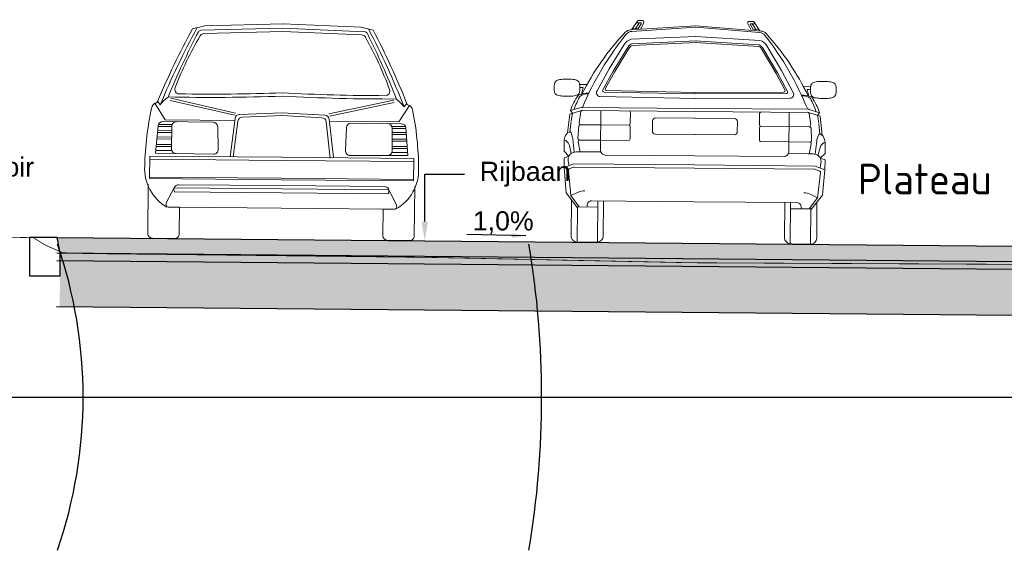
# Model space of a CAD drawing. Header units: metres. Extents: x -1 to 197910, y -70 to 354116.
# Tile 7 of 65: x 30.26 to 36.7, y -61.27 to -57.8. Entities that reach past the tile are written whole.
import ezdxf
from ezdxf import colors
from ezdxf.entities.mleader import LeaderData, LeaderLine
from ezdxf.math import Vec2, Vec3

# ---------------------------------------------------------------- set-up
doc = ezdxf.new("R2010")
doc.units = ezdxf.units.M
doc.header["$PDMODE"] = 1
doc.linetypes.add('ACAD_ISO02W100', pattern=[15, 12, -3])
for name, color, linetype, lineweight in [('N-WE-AL-DETAIL-G', 7, 'Continuous', 9), ('X-XX-AL-AANKLEDING-T25', 7, 'Continuous', 25), ('X-XX-AL-CONSTRUCTIELIJN-GD', 7, 'Continuous', 25)]:
    doc.layers.add(name, color=color, linetype=linetype, lineweight=lineweight)
doc.styles.add('NLCS-ISO-M200-T50', font='NLCS-ISO.ttf', dxfattribs={"height": 1})
doc.styles.add('NLCS_ISO', font='arial.ttf')
doc.styles.add('ROMANS', font='romans.shx', dxfattribs={"width": 0.9})
doc.dimstyles.new('1_50', dxfattribs={"dimscale": 0.05, "dimtxt": 1.8, "dimasz": 1.8, "dimexe": 1.8, "dimexo": 0.625, "dimgap": 0.9, "dimtad": 1, "dimlfac": -1, "dimzin": 0, "dimdsep": 46, "dimtxsty": 'ROMANS', "dimcen": 0.9, "dimse1": 1, "dimse2": 1, "dimadec": 0, "dimazin": 0, "dimtfac": 1, "dimtix": 1, "dimtofl": 0, "dimtmove": 2, "dimatfit": 3, "dimfxl": 1, "dimtolj": 1, "dimtzin": 0, "dimarcsym": 0})

# ---------------------------------------------------------------- blocks, each defined once
blk = doc.blocks.new('Auto-a6_1')
at = {"color": 0, "linetype": 'Continuous'}
for p, q in [((0.3354, 1.3885), (0.7618, 1.4196)), ((0.3435, 1.389), (0.3817, 1.4464)), ((0.3683, 1.3969), (0.3932, 1.4356)), ((0.4009, 1.4358), (0.3746, 1.4358)), ((0.3875, 1.3979), (0.4053, 1.4283)), ((0.39, 1.4508), (0.4134, 1.4508)), ((0.4224, 1.4364), (0.4009, 1.3933)), ((1.1896, 1.3885), (0.7632, 1.4196)), ((1.1026, 1.4364), (1.1241, 1.3933)), ((1.135, 1.4508), (1.1115, 1.4508)), ((1.1375, 1.3979), (1.1198, 1.4283)), ((1.1241, 1.4358), (1.1504, 1.4358)), ((1.1567, 1.3969), (1.1318, 1.4356)), ((1.1815, 1.389), (1.1433, 1.4464)), ((0.3448, 1.3792), (0.7625, 1.4096)), ((0.3479, 1.3957), (0.3875, 1.3979)), ((1.1802, 1.3792), (0.7625, 1.4096)), ((1.177, 1.3957), (1.1375, 1.3979)), ((0.2965, 1.2923), (0.1985, 1.1326)), ((0.7642, 1.3499), (0.342, 1.3274)), ((0.7658, 1.3199), (0.3468, 1.2977)), ((0.7663, 1.3099), (0.3487, 1.2877)), ((0.7587, 1.3099), (1.1763, 1.2877)), ((0.7592, 1.3199), (1.1782, 1.2977)), ((0.7608, 1.3499), (1.183, 1.3274)), ((1.2284, 1.2923), (1.3265, 1.1326)), ((0.3226, 1.2774), (0.2246, 1.1176)), ((0.3313, 1.2725), (0.2332, 1.1126)), ((1.1937, 1.2725), (1.2918, 1.1126)), ((1.2024, 1.2774), (1.3005, 1.1176)), ((0.1985, 1.1326), (0.1213, 0.9888)), ((0.2246, 1.1176), (0.1591, 0.9958)), ((0.2332, 1.1126), (0.1757, 1.0056)), ((1.2918, 1.1126), (1.3493, 1.0056)), ((1.3005, 1.1176), (1.3659, 0.9958)), ((1.3265, 1.1326), (1.4037, 0.9888)), ((-0.1574, 1.0317), (-0.1581, 1.0263)), ((-0.1561, 1.0369), (-0.1574, 1.0317)), ((-0.1542, 1.0418), (-0.1561, 1.0369)), ((-0.1514, 1.0462), (-0.1542, 1.0418)), ((-0.1478, 1.0502), (-0.1514, 1.0462)), ((-0.143, 1.0537), (-0.1478, 1.0502)), ((-0.1372, 1.0565), (-0.143, 1.0537)), ((-0.1302, 1.0587), (-0.1372, 1.0565)), ((-0.1224, 1.0604), (-0.1302, 1.0587)), ((-0.1138, 1.0617), (-0.1224, 1.0604)), ((-0.1046, 1.0626), (-0.1138, 1.0617)), ((-0.095, 1.0631), (-0.1046, 1.0626)), ((-0.0851, 1.0634), (-0.095, 1.0631)), ((-0.075, 1.0635), (-0.0851, 1.0634)), ((-0.0649, 1.0634), (-0.075, 1.0635)), ((-0.055, 1.0631), (-0.0649, 1.0634)), ((-0.0454, 1.0626), (-0.055, 1.0631)), ((-0.0362, 1.0617), (-0.0454, 1.0626)), ((-0.0276, 1.0604), (-0.0362, 1.0617)), ((-0.0198, 1.0587), (-0.0276, 1.0604)), ((-0.0128, 1.0565), (-0.0198, 1.0587)), ((-0.007, 1.0537), (-0.0128, 1.0565)), ((-0.0022, 1.0502), (-0.007, 1.0537)), ((0.0014, 1.0462), (-0.0022, 1.0502)), ((0.0042, 1.0418), (0.0014, 1.0462)), ((0.0061, 1.0369), (0.0042, 1.0418)), ((0.055, 1.03), (0.005, 1.03)), ((0.0074, 1.0317), (0.0061, 1.0369)), ((0.0081, 1.0263), (0.0074, 1.0317)), ((1.47, 1.03), (1.52, 1.03)), ((1.5169, 1.0263), (1.5176, 1.0317)), ((1.5176, 1.0317), (1.5189, 1.0369)), ((1.5189, 1.0369), (1.5208, 1.0418)), ((1.5208, 1.0418), (1.5236, 1.0462)), ((1.5236, 1.0462), (1.5272, 1.0502)), ((1.5272, 1.0502), (1.532, 1.0537)), ((1.532, 1.0537), (1.5378, 1.0565)), ((1.5378, 1.0565), (1.5448, 1.0587)), ((1.5448, 1.0587), (1.5526, 1.0604)), ((1.5526, 1.0604), (1.5612, 1.0617)), ((1.5612, 1.0617), (1.5704, 1.0626)), ((1.5704, 1.0626), (1.58, 1.0631)), ((1.58, 1.0631), (1.5899, 1.0634)), ((1.5899, 1.0634), (1.6, 1.0635)), ((1.6, 1.0635), (1.6101, 1.0634)), ((1.6101, 1.0634), (1.62, 1.0631)), ((1.62, 1.0631), (1.6296, 1.0626)), ((1.6296, 1.0626), (1.6388, 1.0617)), ((1.6388, 1.0617), (1.6474, 1.0604)), ((1.6474, 1.0604), (1.6552, 1.0587)), ((1.6552, 1.0587), (1.6622, 1.0565)), ((1.6622, 1.0565), (1.668, 1.0537)), ((1.668, 1.0537), (1.6728, 1.0502)), ((1.6728, 1.0502), (1.6764, 1.0462)), ((1.6764, 1.0462), (1.6792, 1.0418)), ((1.6792, 1.0418), (1.6811, 1.0369)), ((1.6811, 1.0369), (1.6824, 1.0317)), ((1.6824, 1.0317), (1.6831, 1.0263)), ((-0.1585, 1.0207), (-0.1586, 1.015)), ((-0.1586, 1.015), (-0.1585, 0.9943)), ((-0.1581, 1.0263), (-0.1585, 1.0207)), ((-0.1585, 0.9943), (-0.1581, 0.9887)), ((-0.1581, 0.9887), (-0.1574, 0.9833)), ((-0.1574, 0.9833), (-0.1561, 0.9781)), ((-0.1561, 0.9781), (-0.1542, 0.9732)), ((-0.1542, 0.9732), (-0.1514, 0.9688)), ((-0.1514, 0.9688), (-0.1478, 0.9648)), ((-0.0022, 0.9648), (0.0014, 0.9688)), ((0.0014, 0.9688), (0.0042, 0.9732)), ((0.0042, 0.9732), (0.0061, 0.9781)), ((0.0061, 0.9781), (0.0074, 0.9833)), ((0.0074, 0.9833), (0.0081, 0.9887)), ((0.0085, 1.0207), (0.0081, 1.0263)), ((0.0081, 0.9887), (0.0085, 0.9943)), ((0.0086, 1), (0.0085, 1.0207)), ((0.0085, 0.9943), (0.0086, 1)), ((0.03, 1.01), (0.01, 1.01)), ((0.02, 0.965), (0.03, 1.01)), ((0.1678, 0.981), (0.7646, 0.9739)), ((0.1844, 0.9909), (0.7647, 0.9839)), ((1.3406, 0.9909), (0.7603, 0.9839)), ((1.3572, 0.981), (0.7604, 0.9739)), ((1.495, 1.01), (1.515, 1.01)), ((1.505, 0.965), (1.495, 1.01)), ((1.5164, 1), (1.5165, 1.0207)), ((1.5165, 0.9943), (1.5164, 1)), ((1.5165, 1.0207), (1.5169, 1.0263)), ((1.5169, 0.9887), (1.5165, 0.9943)), ((1.5176, 0.9833), (1.5169, 0.9887)), ((1.5189, 0.9781), (1.5176, 0.9833)), ((1.5208, 0.9732), (1.5189, 0.9781)), ((1.5236, 0.9688), (1.5208, 0.9732)), ((1.5272, 0.9648), (1.5236, 0.9688)), ((1.6764, 0.9688), (1.6728, 0.9648)), ((1.6792, 0.9732), (1.6764, 0.9688)), ((1.6811, 0.9781), (1.6792, 0.9732)), ((1.6824, 0.9833), (1.6811, 0.9781)), ((1.6831, 0.9887), (1.6824, 0.9833)), ((1.6831, 1.0263), (1.6835, 1.0207)), ((1.6835, 0.9943), (1.6831, 0.9887)), ((1.6835, 1.0207), (1.6836, 1.015)), ((1.6836, 1.015), (1.6835, 0.9943)), ((-0.1478, 0.9648), (-0.143, 0.9613)), ((-0.143, 0.9613), (-0.1372, 0.9585)), ((-0.1372, 0.9585), (-0.1302, 0.9563)), ((-0.1302, 0.9563), (-0.1224, 0.9546)), ((-0.1224, 0.9546), (-0.1138, 0.9533)), ((-0.1138, 0.9533), (-0.1046, 0.9524)), ((-0.1046, 0.9524), (-0.095, 0.9519)), ((-0.095, 0.9519), (-0.0851, 0.9516)), ((-0.0851, 0.9516), (-0.075, 0.9515)), ((-0.075, 0.9515), (-0.0649, 0.9516)), ((-0.0649, 0.9516), (-0.055, 0.9519)), ((-0.055, 0.9519), (-0.0454, 0.9524)), ((-0.0454, 0.9524), (-0.0362, 0.9533)), ((-0.0362, 0.9533), (-0.0276, 0.9546)), ((-0.0276, 0.9546), (-0.0198, 0.9563)), ((-0.0198, 0.9563), (-0.0128, 0.9585)), ((-0.0128, 0.9585), (-0.007, 0.9613)), ((-0.007, 0.9613), (-0.0022, 0.9648)), ((0.1427, 0.9513), (0.7642, 0.9439)), ((1.3823, 0.9513), (0.7608, 0.9439)), ((1.532, 0.9613), (1.5272, 0.9648)), ((1.5378, 0.9585), (1.532, 0.9613)), ((1.5448, 0.9563), (1.5378, 0.9585)), ((1.5526, 0.9546), (1.5448, 0.9563)), ((1.5612, 0.9533), (1.5526, 0.9546)), ((1.5704, 0.9524), (1.5612, 0.9533)), ((1.58, 0.9519), (1.5704, 0.9524)), ((1.5899, 0.9516), (1.58, 0.9519)), ((1.6, 0.9515), (1.5899, 0.9516)), ((1.6101, 0.9516), (1.6, 0.9515)), ((1.62, 0.9519), (1.6101, 0.9516)), ((1.6296, 0.9524), (1.62, 0.9519)), ((1.6388, 0.9533), (1.6296, 0.9524)), ((1.6474, 0.9546), (1.6388, 0.9533)), ((1.6552, 0.9563), (1.6474, 0.9546)), ((1.6622, 0.9585), (1.6552, 0.9563)), ((1.668, 0.9613), (1.6622, 0.9585)), ((1.6728, 0.9648), (1.668, 0.9613)), ((0.0205, 0.86), (-0.056, 0.8356)), ((0.0159, 0.8795), (-0.0515, 0.858)), ((-0.0515, 0.858), (-0.0383, 0.841)), ((-0.0468, 0.7906), (-0.0381, 0.8413)), ((0.0057, 0.7783), (0.017, 0.8522)), ((0.0189, 0.88), (0.7625, 0.88)), ((0.0205, 0.86), (0.7625, 0.86)), ((0.1478, 0.6), (0.1478, 0.86)), ((0.3401, 0.85), (0.3401, 0.7767)), ((1.5061, 0.88), (0.7625, 0.88)), ((1.5045, 0.86), (0.7625, 0.86)), ((1.1849, 0.85), (1.1849, 0.7767)), ((1.3772, 0.6), (1.3772, 0.86)), ((1.5045, 0.86), (1.581, 0.8356)), ((1.5193, 0.7783), (1.508, 0.8522)), ((1.5091, 0.8795), (1.5765, 0.858)), ((1.5718, 0.7906), (1.5631, 0.8413)), ((1.5765, 0.858), (1.5633, 0.841)), ((-0.0693, 0.7118), (-0.056, 0.8356)), ((-0.0543, 0.7194), (-0.0468, 0.7865)), ((0.485, 0.795), (0.485, 0.73)), ((0.765, 0.815), (0.505, 0.815)), ((0.76, 0.815), (1.02, 0.815)), ((1.04, 0.795), (1.04, 0.73)), ((1.5793, 0.7194), (1.5718, 0.7865)), ((1.5943, 0.7118), (1.581, 0.8356)), ((-0.0363, 0.6824), (-0.0451, 0.7122)), ((-0.0006, 0.677), (0.0033, 0.7572)), ((0.0132, 0.7667), (0.1478, 0.7667)), ((0.1478, 0.7667), (0.3301, 0.7667)), ((0.3401, 0.7567), (0.3401, 0.6765)), ((0.505, 0.71), (0.765, 0.71)), ((1.02, 0.71), (0.76, 0.71)), ((1.1849, 0.7567), (1.1849, 0.6765)), ((1.3772, 0.7667), (1.1949, 0.7667)), ((1.5118, 0.7667), (1.3772, 0.7667)), ((1.5256, 0.677), (1.5217, 0.7572)), ((1.5613, 0.6824), (1.5701, 0.7122)), ((-0.0858, 0.6849), (-0.09, 0.6671)), ((-0.09, 0.6671), (-0.09, 0.5921)), ((-0.0806, 0.6618), (-0.09, 0.6671)), ((-0.025, 0.5874), (-0.0345, 0.6737)), ((0.0113, 0.5982), (0.001, 0.6547)), ((0.0109, 0.6665), (0.1478, 0.6665)), ((0.1478, 0.6665), (0.3301, 0.6665)), ((1.3772, 0.6665), (1.1949, 0.6665)), ((1.5141, 0.6665), (1.3772, 0.6665)), ((1.5137, 0.5982), (1.524, 0.6547)), ((1.55, 0.5874), (1.5595, 0.6737)), ((1.6056, 0.6618), (1.615, 0.6671)), ((1.6108, 0.6849), (1.615, 0.6671)), ((1.615, 0.6671), (1.615, 0.5921)), ((-0.0592, 0.5607), (-0.09, 0.5921)), ((-0.0434, 0.5773), (-0.0567, 0.6303)), ((0.02, 0.59), (0.1478, 0.59)), ((1.505, 0.59), (1.3772, 0.59)), ((1.5684, 0.5773), (1.5816, 0.6303)), ((1.5842, 0.5607), (1.615, 0.5921)), ((-0.0592, 0.5607), (-0.09, 0.55)), ((-0.09, 0.55), (-0.09, 0.4857)), ((-0.0577, 0.498), (-0.0636, 0.5291)), ((0.1778, 0.57), (0.7625, 0.57)), ((1.3472, 0.57), (0.7625, 0.57)), ((1.5827, 0.498), (1.5886, 0.5291)), ((1.5842, 0.5607), (1.615, 0.55)), ((1.615, 0.55), (1.615, 0.4857)), ((-0.09, 0.4857), (-0.0264, 0.51)), ((-0.09, 0.4857), (-0.075, 0.32)), ((-0.0432, 0.3035), (-0.0613, 0.4675)), ((-0.0571, 0.4768), (-0.0274, 0.4882)), ((-0.0264, 0.51), (0.7625, 0.51)), ((-0.0217, 0.49), (0.7625, 0.49)), ((1.5514, 0.51), (0.7625, 0.51)), ((1.5467, 0.49), (0.7625, 0.49)), ((1.615, 0.4857), (1.5514, 0.51)), ((1.5821, 0.4768), (1.5524, 0.4882)), ((1.5682, 0.3035), (1.5864, 0.4675)), ((1.615, 0.4857), (1.6, 0.32)), ((-0.0432, 0.3035), (0.0051, 0.3258)), ((1.5682, 0.3035), (1.5199, 0.3258)), ((-0.075, 0.32), (0, 0.2236)), ((0.0103, 0.23), (-0.0432, 0.3035)), ((-0.04, 0.275), (-0.04, 0.0395)), ((0.0923, 0.27), (0.7625, 0.27)), ((0.1333, 0.27), (0.1333, 0)), ((0.17, 0.04), (0.17, 0.27)), ((1.4327, 0.27), (0.7625, 0.27)), ((1.355, 0.04), (1.355, 0.27)), ((1.3917, 0.27), (1.3917, 0)), ((1.5147, 0.23), (1.5682, 0.3035)), ((1.6, 0.32), (1.525, 0.2236)), ((1.565, 0.275), (1.565, 0.0395)), ((0, 0.23), (0.1333, 0.23)), ((0, 0), (0, 0.23)), ((1.525, 0.23), (1.3917, 0.23)), ((1.525, 0), (1.525, 0.23)), ((0, 0), (0.125, 0)), ((0.125, 0), (0.13, 0)), ((1.4, 0), (1.395, 0)), ((1.525, 0), (1.4, 0))]:
    blk.add_line(p, q, dxfattribs=at)
at = {"color": 0, "linetype": 'Continuous', "flags": 128}
blk.add_lwpolyline([(-0.0281, 0.8655, -0.031223), (0.0083, 0.9504, -0.183266), (0.0652, 0.9685)], format="xyb", dxfattribs=at)
at = {"color": 0, "linetype": 'Continuous'}
for centre, radius, start, end in [((0.39, 1.4408), 0.01, 90, 146.34331), ((0.4009, 1.4308), 0.005, 329.7519, 90), ((0.4135, 1.4408), 0.01, 333.43495, 90), ((1.1115, 1.4408), 0.01, 90, 206.56505), ((1.1241, 1.4308), 0.005, 90, 210.2481), ((1.135, 1.4408), 0.01, 33.65669, 90), ((1.5437, 0.2206), 1.6936, 137.1356, 153.8143), ((1.8569, 0.1246), 1.9805, 141.38886, 157.57895), ((0.339, 1.3386), 0.05, 94.16506, 137.1356), ((0.3484, 1.3293), 0.05, 94.16506, 141.38886), ((1.1766, 1.3293), 0.05, 38.61114, 85.83494), ((1.186, 1.3386), 0.05, 42.8644, 85.83494), ((-0.3319, 0.1246), 1.9805, 22.42105, 38.61114), ((-0.0187, 0.2206), 1.6936, 26.1857, 42.8644), ((0.359, 1.2585), 0.071, 103.83346, 151.60818), ((0.359, 1.2585), 0.041, 107.25904, 152.60342), ((0.359, 1.2585), 0.031, 109.40631, 153.22559), ((1.166, 1.2585), 0.031, 26.77441, 70.59369), ((1.166, 1.2585), 0.041, 27.39658, 72.74096), ((1.166, 1.2585), 0.071, 28.39182, 76.16654), ((0.0572, 0.8416), 0.131, 84.78527, 116.14852), ((0.143, 0.9763), 0.025, 150.14629, 269.31324), ((0.1679, 0.991), 0.01, 151.76244, 269.31324), ((0.1845, 1.0008), 0.01, 151.76244, 269.31324), ((1.3405, 1.0008), 0.01, 270.68676, 28.23756), ((1.3571, 0.991), 0.01, 270.68676, 28.23756), ((1.382, 0.9763), 0.025, 270.68676, 29.85371), ((1.4678, 0.8416), 0.131, 63.85148, 95.21473), ((1.4644, 0.8844), 0.0842, 51.5541, 93.0946), ((0.2883, 0.7502), 0.3565, 144.09921, 162.39194), ((0.8558, 0.6165), 0.7405, 19.64829, 26.80184), ((1.2367, 0.7502), 0.3565, 17.60806, 35.90079), ((0.0189, 0.87), 0.01, 90, 107.69933), ((0.0269, 0.8506), 0.01, 90, 170.95994), ((0.3301, 0.85), 0.01, 0, 90), ((1.1949, 0.85), 0.01, 90, 180), ((1.4981, 0.8506), 0.01, 9.04006, 90), ((1.5061, 0.87), 0.01, 72.30067, 90), ((0.0156, 0.7767), 0.01, 170.95994, 270), ((0.3301, 0.7767), 0.01, 270, 0), ((0.505, 0.795), 0.02, 90, 180), ((1.02, 0.795), 0.02, 0, 90), ((1.1949, 0.7767), 0.01, 180, 270), ((1.5094, 0.7767), 0.01, 270, 9.04006), ((-0.0371, 0.6734), 0.05, 116.06206, 166.78649), ((-0.0547, 0.7094), 0.01, 16.49031, 116.06206), ((0.0132, 0.7567), 0.01, 90, 177.22906), ((0.3301, 0.7567), 0.01, 0, 90), ((0.505, 0.73), 0.02, 180, 270), ((1.02, 0.73), 0.02, 270, 0), ((1.1949, 0.7567), 0.01, 90, 180), ((1.5118, 0.7567), 0.01, 2.77094, 90), ((1.5797, 0.7094), 0.01, 63.93794, 163.50969), ((1.5621, 0.6734), 0.05, 13.21351, 63.93794), ((-0.1052, 0.6182), 0.05, 14.02411, 60.62019), ((-0.0842, 0.6682), 0.05, 6.33453, 16.49031), ((0.0094, 0.6765), 0.01, 177.22906, 270), ((0.0109, 0.6565), 0.01, 90, 190.31902), ((0.3301, 0.6765), 0.01, 270, 0), ((1.1949, 0.6765), 0.01, 180, 270), ((1.5141, 0.6565), 0.01, 349.68098, 90), ((1.5156, 0.6765), 0.01, 270, 2.77094), ((1.6092, 0.6682), 0.05, 163.50969, 173.66547), ((1.6302, 0.6182), 0.05, 119.37981, 165.97589), ((-0.0144, 0.5384), 0.05, 98.75436, 190.61966), ((0.0101, 0.3793), 0.211, 87.29757, 98.75436), ((0.0211, 0.6), 0.01, 190.31902, 270), ((0.1778, 0.6), 0.03, 180, 270), ((1.3472, 0.6), 0.03, 270, 0), ((1.5039, 0.6), 0.01, 270, 349.68098), ((1.5149, 0.3793), 0.211, 81.24564, 92.70243), ((1.5394, 0.5384), 0.05, 349.38034, 81.24564), ((-0.0514, 0.4686), 0.01, 124.83776, 186.70655), ((-0.0217, 0.48), 0.01, 90, 124.83776), ((1.5467, 0.48), 0.01, 55.16224, 90), ((1.5764, 0.4686), 0.01, 353.29345, 55.16224), ((0.047, 0.235), 0.1, 90, 114.7897), ((1.478, 0.235), 0.1, 65.2103, 90), ((0.0923, 0.24), 0.03, 90, 199.47122), ((1.4327, 0.24), 0.03, 340.52878, 90), ((0, 0.0395), 0.04, 180, 270), ((0.1275, 0.0425), 0.0426, 266.63354, 3.36646), ((1.3975, 0.0425), 0.0426, 176.63354, 273.36646), ((1.525, 0.0395), 0.04, 270, 0)]:
    blk.add_arc(centre, radius, start, end, dxfattribs=at)
blk.add_point((1.6825, 0), dxfattribs=at)
blk = doc.blocks.new('auto-v18_1')
at = {"color": 0, "linetype": 'Continuous'}
for p, q in [((0.2501, 1.3713), (0.3302, 1.3905)), ((0.3057, 1.3615), (0.8415, 1.3795)), ((0.3259, 1.3404), (0.8415, 1.3577)), ((0.3302, 1.3905), (0.8415, 1.4077)), ((1.3514, 1.3905), (0.8401, 1.4077)), ((1.3759, 1.3615), (0.8401, 1.3795)), ((1.3557, 1.3404), (0.8401, 1.3577)), ((1.4316, 1.3713), (1.3514, 1.3905)), ((0.1085, 0.9012), (0.5321, 0.8086)), ((0.1116, 0.9153), (0.5352, 0.8228)), ((1.57, 0.9153), (1.1465, 0.8228)), ((1.5731, 0.9012), (1.1496, 0.8086)), ((0.0775, 0.775), (0.0093, 0.8825)), ((0.0442, 0.8731), (0.0268, 0.894)), ((1.6041, 0.775), (1.6724, 0.8825)), ((1.6374, 0.8731), (1.6549, 0.894)), ((0.0775, 0.775), (0.5312, 0.775)), ((0.5031, 0.5371), (0.5331, 0.7877)), ((0.5615, 0.8141), (0.8415, 0.827)), ((0.5805, 0.7971), (0.8424, 0.8092)), ((1.1011, 0.7971), (0.8393, 0.8092)), ((1.1201, 0.8141), (0.8401, 0.827)), ((1.1785, 0.5371), (1.1485, 0.7877)), ((1.6041, 0.775), (1.1504, 0.775)), ((0.031, 0.7358), (0.0162, 0.5552)), ((0.1204, 0.7315), (0.0305, 0.7315)), ((0.0334, 0.7446), (0.123, 0.7446)), ((0.0608, 0.7624), (0.3903, 0.7624)), ((0.1204, 0.5841), (0.1204, 0.7324)), ((0.4203, 0.7337), (0.4247, 0.5836)), ((0.5243, 0.5339), (0.5521, 0.7707)), ((1.1574, 0.5339), (1.1295, 0.7707)), ((1.2613, 0.7337), (1.2569, 0.5836)), ((1.6208, 0.7624), (1.2913, 0.7624)), ((1.6482, 0.7446), (1.5587, 0.7446)), ((1.5613, 0.5841), (1.5613, 0.7324)), ((1.5613, 0.7315), (1.6511, 0.7315)), ((1.6506, 0.7358), (1.6654, 0.5552)), ((0.1204, 0.6923), (0.026, 0.6923)), ((0.1204, 0.6489), (0.026, 0.6489)), ((0.0275, 0.7054), (0.1204, 0.7054)), ((0.0275, 0.662), (0.1204, 0.662)), ((1.6541, 0.7054), (1.5613, 0.7054)), ((1.5613, 0.6923), (1.6556, 0.6923)), ((1.6541, 0.662), (1.5613, 0.662)), ((1.5613, 0.6489), (1.6556, 0.6489)), ((0.1204, 0.6006), (0.0215, 0.6006)), ((0.023, 0.6137), (0.1204, 0.6137)), ((1.6586, 0.6137), (1.5613, 0.6137)), ((1.5613, 0.6006), (1.6601, 0.6006)), ((-0.022, 0.5371), (0.8392, 0.5371)), ((-0.022, 0.3894), (-0.022, 0.5371)), ((-0.022, 0.5164), (0.8408, 0.5164)), ((0.3945, 0.5523), (0.0162, 0.5552)), ((0.0185, 0.5745), (0.1219, 0.5745)), ((1.7036, 0.5164), (0.8408, 0.5164)), ((1.7036, 0.5371), (0.8424, 0.5371)), ((1.2872, 0.5523), (1.6654, 0.5552)), ((1.6632, 0.5745), (1.5597, 0.5745)), ((1.7036, 0.3894), (1.7036, 0.5371)), ((-0.022, 0.3994), (0.8408, 0.3994)), ((-0.022, 0.3894), (0.8408, 0.3894)), ((1.7036, 0.3994), (0.8408, 0.3994)), ((1.7036, 0.3894), (0.8408, 0.3894)), ((-0.03, 0.03), (-0.03, 0.3531)), ((0.0891, 0.233), (0.1396, 0.3303)), ((0.1396, 0.3303), (0.8409, 0.3303)), ((0.1681, 0.3512), (0.8409, 0.3512)), ((1.5135, 0.3512), (0.8408, 0.3512)), ((1.5421, 0.3303), (0.8408, 0.3303)), ((1.5925, 0.233), (1.5421, 0.3303)), ((1.7116, 0.03), (1.7116, 0.3531)), ((0.1428, 0.305), (0.8409, 0.305)), ((1.5388, 0.305), (0.8408, 0.305)), ((0.1068, 0.2038), (0.1748, 0.2038)), ((0.1748, 0.2038), (0.1748, 0.03)), ((0.1748, 0.2038), (0.8408, 0.2038)), ((1.5068, 0.2038), (0.8408, 0.2038)), ((1.5748, 0.2038), (1.5068, 0.2038)), ((1.5068, 0.2038), (1.5068, 0.03)), ((0, 0), (0.1448, 0)), ((1.6816, 0), (1.5368, 0))]:
    blk.add_line(p, q, dxfattribs=at)
for centre, radius, start, end in [((4.793, -1.0447), 5.1454, 151.99518, 157.86841), ((4.793, -1.0447), 5.1214, 151.75154, 158.00917), ((0.3064, 1.3415), 0.02, 91.924, 153.12037), ((1.3752, 1.3415), 0.02, 26.87963, 88.076), ((-3.1113, -1.0447), 5.1214, 21.99083, 28.24846), ((-3.1113, -1.0447), 5.1454, 22.13159, 28.00482), ((5.1701, -1.1238), 5.4728, 153.12037, 158.03035), ((2.3446, 0.1504), 2.3574, 150.1047, 159.25459), ((0.3269, 1.3104), 0.03, 91.924, 150.1047), ((1.3547, 1.3104), 0.03, 29.8953, 88.076), ((-0.663, 0.1504), 2.3574, 20.74541, 29.8953), ((-3.4884, -1.1238), 5.4728, 21.96965, 26.87963), ((0.1681, 0.9748), 0.03, 159.25459, 269.62676), ((1.5135, 0.9748), 0.03, 270.37324, 20.74541), ((0.242, 0.7213), 0.2493, 126.16228, 142.51383), ((0.2557, 14.4165), 13.4937, 269.31639, 272.48544), ((0.2557, 14.4165), 13.472, 269.62676, 272.49235), ((1.4259, 14.4165), 13.472, 267.50765, 270.37324), ((1.4259, 14.4165), 13.4937, 267.51456, 270.68361), ((1.4396, 0.7213), 0.2493, 37.48617, 53.83772), ((1.981, 0.438), 2.0357, 168.22317, 178.99767), ((0.0338, 0.8424), 0.047, 121.42486, 166.35783), ((0.0098, 0.9007), 0.0183, 268.29174, 338.20651), ((1.6718, 0.9007), 0.0183, 201.79349, 271.70826), ((1.6479, 0.8424), 0.047, 13.64217, 58.57514), ((-0.2994, 0.438), 2.0357, 1.00233, 11.77682), ((0.5629, 0.784), 0.03, 94.02838, 171.3846), ((0.5819, 0.7672), 0.03, 92.64262, 173.29654), ((1.0998, 0.7672), 0.03, 6.70346, 87.35738), ((1.1187, 0.784), 0.03, 8.6154, 85.97162), ((0.0608, 0.7324), 0.03, 90, 173.41825), ((0.1504, 0.7324), 0.03, 90, 180), ((0.3903, 0.7324), 0.03, 2.58294, 90), ((1.2913, 0.7324), 0.03, 90, 177.41706), ((1.5313, 0.7324), 0.03, 0, 90), ((1.6208, 0.7324), 0.03, 6.58175, 90), ((0.1504, 0.5841), 0.03, 180, 269.51238), ((0.3947, 0.5823), 0.03, 269.51238, 2.58295), ((1.2869, 0.5823), 0.03, 177.41705, 270.48762), ((1.5313, 0.5841), 0.03, 270.48763, 0), ((0.2369, 0.4579), 0.2917, 176.91144, 240.57421), ((1.4447, 0.4579), 0.2917, 299.42579, 3.08856), ((0.1681, 0.3212), 0.03, 90, 212.38711), ((1.5135, 0.3212), 0.03, 327.61289, 90), ((0.1068, 0.2238), 0.02, 152.59782, 270), ((1.5748, 0.2238), 0.02, 270, 27.40218), ((0, 0.03), 0.03, 180, 270), ((0.1448, 0.03), 0.03, 270, 0), ((1.5368, 0.03), 0.03, 180, 270), ((1.6816, 0.03), 0.03, 270, 0)]:
    blk.add_arc(centre, radius, start, end, dxfattribs=at)
blk.add_point((1.7308, -0.0062), dxfattribs=at)

msp = doc.modelspace()

# ---------------------------------------------------------------- hatches: boundary and pattern name
at = {"layer": 'N-WE-AL-DETAIL-G', "true_color": 0x45291c}
h = msp.add_hatch(color=19, dxfattribs=at)
h.dxf.hatch_style = 1
h.paths.add_polyline_path([(45.687, -59.1755), (45.687, -59.2755), (52.6516, -59.1807), (52.6502, -59.0807)])
h.paths.add_polyline_path([(42.687, -59.3164), (42.687, -59.2164), (37.4786, -59.2873), (30.5086, -59.2242), (30.5286, -59.3242), (30.6529, -59.3265), (30.7128, -59.328), (37.4786, -59.3873)])
at = {"layer": 'N-WE-AL-DETAIL-G', "linetype": 'Continuous'}
h = msp.add_hatch(dxfattribs=at)
h.set_pattern_fill('AR-SAND', color=252, scale=0.001, angle=45, style=0)
h.set_pattern_definition([(82.5, (33.369817, -59.474687), (-0.035738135, 0.03347535), [0, -0.038608, 0, -0.04318, 0, -0.041275]), (52.5, (33.369817, -59.474687), (-0.0189011, 0.08247329), [0, -0.020828, 0, -0.034798, 0, -0.013335]), (12.5, (33.347725, -59.49678), (0.05582998, 0.05603323), [0, -0.0127, 0, -0.04572, 0, -0.05969]), (2.5, (33.347725, -59.49678), (0.03822811, 0.06975508), [0, -0.00635, 0, -0.029972, 0, -0.03429])])
h.paths.add_polyline_path([(45.687, -59.2755), (45.687, -59.3255), (52.6523, -59.2307), (53.6834, -59.3107), (54.7211, -59.3096), (54.7194, -59.2596), (53.6892, -59.2607), (52.6516, -59.1807)])
h.paths.add_polyline_path([(42.687, -59.3664), (42.687, -59.3164), (37.4786, -59.3873), (30.5286, -59.3242), (30.5286, -59.3746), (37.4786, -59.4373)])
h = msp.add_hatch(dxfattribs=at)
h.set_pattern_fill('GRAVEL', color=252, scale=0.015, style=0)
h.set_pattern_definition([(228.01279, (52.91031, -59.149912), (-3.048, -3.429), [0.051258, -5.0745725]), (184.96974, (52.876019, -59.188012), (4.571999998, 0.381000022), [0.0879607, -8.7081073]), (132.51045, (52.788389, -59.195632), (3.810000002, -4.190999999), [0.062022, -6.1402084]), (267.27369, (52.639799, -59.290882), (0.381000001, 7.62), [0.0801007, -7.9299656]), (292.83365, (52.635989, -59.370892), (-1.905, 4.572), [0.078545, -7.775971]), (357.27369, (52.666469, -59.443282), (-7.62, 0.381000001), [0.0801007, -7.9299656]), (37.69424, (52.746479, -59.447092), (-4.953, -3.81), [0.105929, -10.4869673]), (72.25533, (52.830299, -59.382322), (2.667000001, 8.382), [0.100008, -9.9007885]), (121.42957, (52.860779, -59.287072), (-3.048, 4.953), [0.080372, -7.956832]), (175.23636, (52.81887, -59.218492), (4.191, -0.381), [0.091757, -4.4960905]), (222.39744, (52.727429, -59.210872), (-4.572, -4.191), [0.1186617, -11.747516]), (138.81407, (53.01699, -59.29469), (-2.667, 2.286), [0.0405007, -4.009585]), (171.46923, (52.986509, -59.268022), (4.953, -0.761999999), [0.0770523, -7.628196]), (225, (52.9103, -59.2566), (-5e-17, -0.381), [0.0538814, -0.484934]), (203.1986, (52.88364, -59.21087), (1.905, 0.762), [0.029016, -2.8725934]), (291.8014, (52.85697, -59.2223), (-0.381, 1.143), [0.041035, -2.010713]), (30.96376, (52.87221, -59.2604), (1.143, 0.762), [0.066648, -2.154945]), (161.56505, (52.92936, -59.22611), (0.762, -0.381), [0.048193, -1.156635]), (16.38954, (52.635989, -59.222302), (3.81, 1.143), [0.067513, -6.683824]), (70.34618, (52.70076, -59.203252), (-1.524, -4.191), [0.05664, -5.6073324]), (293.1986, (52.92936, -59.14991), (-0.762, 1.905), [0.058032, -2.8435775]), (343.61046, (52.952219, -59.203252), (-3.81, 1.143), [0.067513, -6.683824]), (339.44395, (52.63599, -59.45852), (-1.905, 0.762), [0.065105, -3.19016]), (294.77514, (52.69695, -59.481382), (-1.905000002, 4.191), [0.054551, -5.400539]), (66.8014, (52.93317, -59.53091), (0.762, 1.905), [0.058032, -2.8435775]), (17.35402, (52.956029, -59.477572), (-4.953, -1.524), [0.0638674, -6.3228564]), (69.44395, (52.74648, -59.53091), (-0.762, -1.905), [0.0325526, -3.222713]), (101.30993, (52.91031, -59.53091), (-0.381, 1.524), [0.019427, -1.923299]), (165.96376, (52.9065, -59.51186), (1.143, -0.381), [0.078545, -1.492358]), (186.00901, (52.830299, -59.492812), (3.81, 0.381), [0.07279, -7.2062047]), (303.69007, (52.87221, -59.29469), (-0.381, 0.762), [0.0549486, -1.3187665]), (353.15723, (52.902689, -59.340412), (6.477, -0.762), [0.0959335, -9.4974014]), (60.9454, (52.99794, -59.35184), (-1.524, -2.667), [0.039226, -3.883409]), (90, (53.017, -59.31755), (-0.381, 0.381), [0.02286, -0.35814]), (120.25644, (52.82268, -59.481382), (1.524, -2.667), [0.05293, -5.240091]), (48.01279, (52.79601, -59.435662), (3.048, 3.429), [0.1025164, -5.0233143]), (0, (52.8646, -59.35946), (0.381, 0.381), [0.09906, -0.28194]), (325.30485, (52.963649, -59.359462), (3.810000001, -2.666999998), [0.0602414, -5.9638975]), (254.0546, (53.01318, -59.39375), (-0.381, -1.524), [0.0554744, -2.7182475]), (207.645975, (52.997939, -59.447092), (-7.239, -3.81), [0.0903218, -8.9418697]), (175.42608, (52.917929, -59.489002), (-4.953, 0.381), [0.0955544, -9.459877])])
h.paths.add_polyline_path([(45.687, -59.3255), (45.687, -59.6255), (52.636, -59.5309), (53.672, -59.6107), (54.7214, -59.6096), (54.7211, -59.3096), (53.6834, -59.3107), (52.6523, -59.2307)])
h.paths.add_polyline_path([(42.687, -59.6664), (45.687, -59.6255), (45.6864, -59.2805), (42.6863, -59.3214), (42.687, -59.3663), (37.4756, -59.4373), (30.5286, -59.3746), (30.5286, -59.4742), (30.5246, -59.6746), (37.4797, -59.7373)])

# ---------------------------------------------------------------- linework, layer by layer
for points in [[(30.5086, -59.2242), (37.4786, -59.2873), (52.6502, -59.0807)], [(30.5077, -59.3242), (37.4789, -59.3873), (42.687, -59.3164)], [(30.5073, -59.3742), (37.479, -59.4373), (42.687, -59.3664)], [(30.5046, -59.6742), (37.4797, -59.7373), (42.687, -59.6664)]]:
    msp.add_lwpolyline(points)
at = {"layer": 'Defpoints'}
msp.add_lwpolyline([(23.857, -60.2673), (55.757, -60.2673)], dxfattribs=at)
for radius, start, end in [(3.0642, 340.95256, 19.04744), (6.061, 350.5034, 9.4966)]:
    msp.add_arc((27.6144, -60.2673), radius, start, end, dxfattribs=at)
at = {"layer": 'N-WE-AL-DETAIL-G', "color": 42, "linetype": 'ACAD_ISO02W100', "ltscale": 0.01, "const_width": 0.005, "flags": 128}
msp.add_lwpolyline([(23.857, -59.2315), (25.4766, -59.2063), (27.6144, -59.1773), (28.9007, -59.2043), (30.3535, -59.2255), (30.4319, -59.2746), (30.5446, -59.3241), (30.6157, -59.3265), (30.6905, -59.3293), (32.9335, -59.3543), (34.6546, -59.3895), (37.4861, -59.4035), (38.1903, -59.4143), (38.2222, -59.4129), (38.3426, -59.3945), (38.4893, -59.3761), (39.1286, -59.2887), (39.9599, -59.2947), (40.6656, -59.2879), (45.2063, -59.3094), (46.4053, -59.2945), (46.693, -59.1795), (46.729, -59.1791), (46.8669, -59.179), (47.1878, -59.1807), (47.2541, -59.1794), (47.6229, -59.1769), (47.7792, -59.1774), (48.0581, -59.1761), (48.3043, -59.1694), (48.4933, -59.1717), (48.8294, -59.1871), (48.9284, -59.1955), (49.3545, -59.2199), (49.3636, -59.2201), (49.4078, -59.223), (49.7988, -59.2472), (49.8796, -59.2532), (50.234, -59.241), (50.4047, -59.2358), (50.6691, -59.2309), (50.9298, -59.2294), (51.1043, -59.2258), (51.4549, -59.218), (51.5395, -59.2169), (51.9486, -59.2072), (51.9747, -59.2066), (51.98, -59.2064), (52.4098, -59.2004), (52.5051, -59.1987), (52.845, -59.1899), (53.0302, -59.1849), (53.2802, -59.1833), (53.5554, -59.1819), (53.7153, -59.1771), (54.0805, -59.1668), (54.1505, -59.1656), (54.4895, -59.162), (54.5857, -59.1612), (54.6056, -59.161), (55.0209, -59.1559), (55.1307, -59.1537), (55.2465, -59.1522)], dxfattribs=at)
at = {"layer": 'X-XX-AL-CONSTRUCTIELIJN-GD', "color": 251}
msp.add_lwpolyline([(30.3286, -59.2242), (30.3286, -59.4742), (30.5286, -59.4742), (30.5286, -59.3242), (30.5086, -59.2242)], close=True, dxfattribs=at)

# ---------------------------------------------------------------- block references
at = {"layer": 'N-WE-AL-DETAIL-G', "color": 252, "linetype": 'Continuous', "lineweight": 0}
for name, p, rotation in [('auto-v18_1', (31.1313, -59.2298), 359.4969897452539), ('Auto-a6_1', (33.9076, -59.2544), 359.503692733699)]:
    msp.add_blockref(name, p, dxfattribs=dict(at, rotation=rotation))

# ---------------------------------------------------------------- texts
at = {"insert": (35.7422, -58.743), "char_height": 0.2, "attachment_point": 1, "style": 'NLCS-ISO-M200-T50'}
msp.add_mtext_dynamic_manual_height_columns('Plateau', width=1.191925, gutter_width=5, heights=[0], dxfattribs=at)
at = {"layer": 'X-XX-AL-AANKLEDING-T25', "style": 'NLCS_ISO'}
msp.add_text('1,0%%%', height=0.125, dxfattribs=at).set_placement((33.2254, -59.1784))

# ---------------------------------------------------------------- leaders
at = {"layer": 'N-WE-AL-DETAIL-G'}
msp.add_leader([(33.5725, -59.2138), (33.1873, -59.2048)], dimstyle='1_50', override={"dimtad": 0}, dxfattribs=at)
at = {"layer": 'X-XX-AL-AANKLEDING-T25', "color": 251}
ml = msp.add_multileader_mtext('Standard', dxfattribs=at)
ml.set_content('Bestaand trottoir', color=251, style='NLCS_ISO')
ml.set_leader_properties()
ml.build(insert=Vec2(0, 0))
ml.multileader.update_dxf_attribs({"arrow_head_size": 0.125})
ctx = ml.context
ctx.base_point, ctx.char_height, ctx.arrow_head_size, ctx.landing_gap_size, ctx.plane_origin = Vec3(28.9775, -58.7652), 0.125, 0.125, 0.1, Vec3(27.4714, -59.8129)
notes = []
notes.append((ctx, [(0, (1, 1, 0), (28.7182, -58.7652), (1, 0), 0.2593, [(0, [(28.7182, -59.2004)], 0, [])])]))
ctx.mtext.insert, ctx.mtext.flow_direction = Vec3(29.0775, -58.7017), 5
at = {"layer": 'X-XX-AL-AANKLEDING-T25'}
ml = msp.add_multileader_mtext('Standard', dxfattribs=at)
ml.set_content('Rijbaan', color=256, style='NLCS_ISO')
ml.set_leader_properties()
ml.build(insert=Vec2(0, 0))
ml.multileader.update_dxf_attribs({"arrow_head_size": 0.125})
ctx = ml.context
ctx.base_point, ctx.char_height, ctx.arrow_head_size, ctx.landing_gap_size, ctx.plane_origin = Vec3(33.171, -58.8107), 0.125, 0.125, 0.1, Vec3(31.6649, -59.8584)
notes.append((ctx, [(0, (1, 1, 0), (32.9117, -58.8107), (1, 0), 0.2593, [(0, [(32.9117, -59.2459)], 0, [])])]))
ctx.mtext.insert, ctx.mtext.flow_direction = Vec3(33.271, -58.7299), 5
for ctx, leaders in notes:
    for number, flags, end, landing, length, lines in leaders:
        leader = LeaderData()
        leader.index, (leader.has_last_leader_line, leader.has_dogleg_vector, leader.attachment_direction) = number, flags
        leader.last_leader_point, leader.dogleg_vector, leader.dogleg_length = Vec3(end), Vec3(landing), length
        for number, points, colour, breaks in lines:
            line = LeaderLine()
            line.index, line.vertices, line.color, line.breaks = number, Vec3.list(points), colors.encode_raw_color(colour), breaks
            leader.lines.append(line)
        ctx.leaders.append(leader)

doc.saveas('drawing.dxf')
